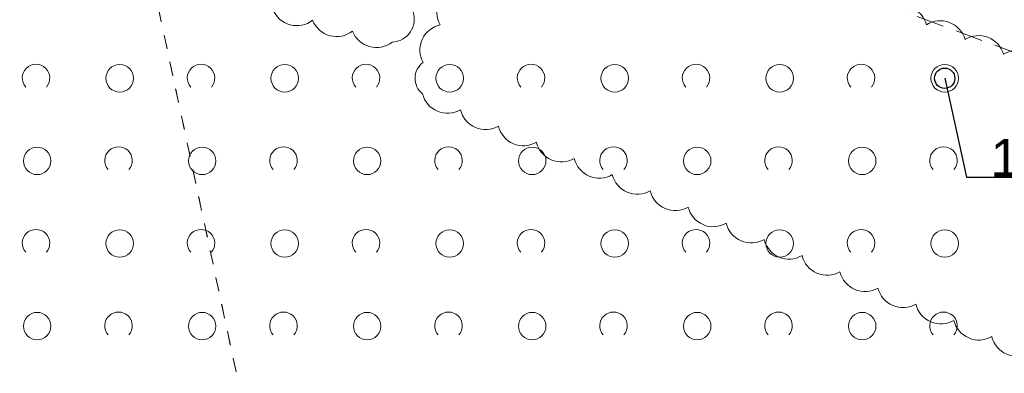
# Model space of a CAD drawing. Header units: metres. Extents: x 6540907 to 6541833, y 5893434 to 5894895.
# Tile 202 of 256: x 6541371 to 6541407, y 5894237 to 5894250. Entities that reach past the tile are written whole.
import ezdxf
from ezdxf import colors
from ezdxf.entities.mleader import LeaderData, LeaderLine
from ezdxf.math import Vec2, Vec3

# ---------------------------------------------------------------- set-up
doc = ezdxf.new("R2010")
doc.units = ezdxf.units.M
doc.header["$MEASUREMENT"] = 0
doc.linetypes.add('1.0_0.5', pattern=[1.5, 1, -0.5])
doc.linetypes.add('egug-500', pattern=[1, 0.5, -0.5])
doc.layers.get('0').update_dxf_attribs({"color": 2, "linetype": 'CONTINUOUS', "lineweight": 5})
for name, color, linetype, lineweight in [('218-kontur użytku gruntowego', 251, 'CONTINUOUS', 9), ('z_i_drzewa_opis', 7, 'CONTINUOUS', 25), ('zadrzewienie  zakrzewienie', 252, 'CONTINUOUS', 15)]:
    doc.layers.add(name, color=color, linetype=linetype, lineweight=lineweight)
doc.layers.add('z_i_masywy_grupy', color=7, linetype='CONTINUOUS', lineweight=13, true_color=0x7f926c)
doc.styles.add('Opisowy', font='arial.ttf')

# ---------------------------------------------------------------- blocks, each defined once
blk = doc.blocks.new('OTZK1')
at = {"color": 0, "linetype": 'Continuous'}
blk.add_circle((0, 0), 0.5, dxfattribs=at)
blk = doc.blocks.new('OTZK2')
at = {"color": 0, "linetype": 'Continuous'}
blk.add_arc((0, 0), 0.5, 318.85, 221.162, dxfattribs=at)
blk = doc.blocks.new('_None')
blk = doc.blocks.new('punkt')
h = blk.add_hatch()
h.set_pattern_fill('ANSI32', color=256, scale=0.2)
h.set_pattern_definition([(45, (-4781848.87, -5644337.08), (-1.34703841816, 1.34703841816), []), (45, (-4781847.972, -5644337.08), (-1.34703841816, 1.34703841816), [])])
edge = h.paths.add_edge_path()
edge.add_arc((0, 0), 0.243, 0, 360)
blk.add_circle((0, 0), 0.243)

msp = doc.modelspace()

# ---------------------------------------------------------------- linework, layer by layer
at = {"layer": '218-kontur użytku gruntowego', "linetype": 'egug-500', "lineweight": 18, "flags": 128}
for points in [[(6541372.49, 5894266.088), (6541406.05, 5894109.148)], [(6541406.05, 5894109.148), (6541372.49, 5894266.088)]]:
    msp.add_lwpolyline(points, dxfattribs=at)
at = {"layer": 'z_i_masywy_grupy', "linetype": 'Continuous'}
for points in [[(6541386.696, 5894251.208, 0.5), (6541386.076, 5894249.842, 0.5), (6541385.457, 5894248.476, 0.5), (6541385.438, 5894247.344, 0.5), (6541386.818, 5894246.756, 0.5), (6541388.198, 5894246.168, 0.5), (6541389.578, 5894245.58, 0.5), (6541390.958, 5894244.992, 0.5), (6541392.338, 5894244.404, 0.5), (6541393.718, 5894243.816, 0.5), (6541395.098, 5894243.228, 0.5), (6541396.478, 5894242.64, 0.5), (6541397.858, 5894242.052, 0.5), (6541399.238, 5894241.464, 0.5), (6541400.618, 5894240.876, 0.5), (6541401.998, 5894240.288, 0.5), (6541403.378, 5894239.7, 0.5), (6541404.758, 5894239.112, 0.5), (6541406.137, 5894238.524, 0.5), (6541407.517, 5894237.936, 0.5)], [(6541379.997, 5894250.408, 0.5), (6541381.443, 5894250.011, 0.5), (6541382.89, 5894249.614, 0.5), (6541384.336, 5894249.216, 0.5), (6541385.095, 5894250.318, 0.5)], [(6541407.964, 5894248.235, 0.5), (6541406.564, 5894248.774, 0.5), (6541405.164, 5894249.312, 0.5), (6541403.764, 5894249.851, 0.5), (6541402.364, 5894250.389, 0.5)]]:
    msp.add_lwpolyline(points, format="xyb", dxfattribs=at)
at = {"layer": 'zadrzewienie  zakrzewienie', "linetype": '1.0_0.5', "lineweight": 18, "flags": 128}
msp.add_lwpolyline([(6541318.34, 5894220.138), (6541365.21, 5894218.338), (6541400.25, 5894206.118), (6541416.54, 5894198.838), (6541431.06, 5894175.018), (6541451.77, 5894156.318), (6541474.69, 5894125.818), (6541515.21, 5894162.958), (6541506.98, 5894164.118), (6541490.01, 5894171.058), (6541473.59, 5894181.618), (6541460.36, 5894193.948), (6541433.18, 5894231.658), (6541416.44, 5894245.338), (6541382.33, 5894257.938), (6541358.84, 5894258.028), (6541325.63, 5894248.128), (6541325.63, 5894248.128)], close=True, dxfattribs=at)

# ---------------------------------------------------------------- block references
at = {"layer": 'z_i_drzewa_opis', "ltscale": 0.01, "xscale": 1.520278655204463, "yscale": 1.520278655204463, "zscale": 1.520278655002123}
msp.add_blockref('punkt', (6541404.426, 5894247.904), dxfattribs=at)
at = {"layer": 'zadrzewienie  zakrzewienie', "linetype": 'Continuous', "lineweight": 18}
for name, p in [('OTZK2', (6541371.384, 5894247.915)), ('OTZK1', (6541374.426, 5894247.904)), ('OTZK2', (6541377.384, 5894247.915)), ('OTZK1', (6541380.426, 5894247.904)), ('OTZK2', (6541383.384, 5894247.915)), ('OTZK1', (6541386.426, 5894247.904)), ('OTZK2', (6541389.384, 5894247.915)), ('OTZK1', (6541392.426, 5894247.904)), ('OTZK2', (6541395.384, 5894247.915)), ('OTZK1', (6541398.426, 5894247.904)), ('OTZK2', (6541401.384, 5894247.915)), ('OTZK1', (6541404.426, 5894247.904)), ('OTZK1', (6541371.426, 5894244.904)), ('OTZK2', (6541374.384, 5894244.915)), ('OTZK1', (6541377.426, 5894244.904)), ('OTZK2', (6541380.384, 5894244.915)), ('OTZK1', (6541383.426, 5894244.904)), ('OTZK2', (6541386.384, 5894244.915)), ('OTZK1', (6541389.426, 5894244.904)), ('OTZK2', (6541392.384, 5894244.915)), ('OTZK1', (6541395.426, 5894244.904)), ('OTZK2', (6541398.384, 5894244.915)), ('OTZK1', (6541401.426, 5894244.904)), ('OTZK2', (6541404.384, 5894244.915)), ('OTZK2', (6541371.384, 5894241.915)), ('OTZK1', (6541374.426, 5894241.904)), ('OTZK2', (6541377.384, 5894241.915)), ('OTZK1', (6541380.426, 5894241.904)), ('OTZK2', (6541383.384, 5894241.915)), ('OTZK1', (6541386.426, 5894241.904)), ('OTZK2', (6541389.384, 5894241.915)), ('OTZK1', (6541392.426, 5894241.904)), ('OTZK2', (6541395.384, 5894241.915)), ('OTZK1', (6541398.426, 5894241.904)), ('OTZK2', (6541401.384, 5894241.915)), ('OTZK1', (6541404.426, 5894241.904)), ('OTZK1', (6541371.426, 5894238.904)), ('OTZK2', (6541374.384, 5894238.915)), ('OTZK1', (6541377.426, 5894238.904)), ('OTZK2', (6541380.384, 5894238.915)), ('OTZK1', (6541383.426, 5894238.904)), ('OTZK2', (6541386.384, 5894238.915)), ('OTZK1', (6541389.426, 5894238.904)), ('OTZK2', (6541392.384, 5894238.915)), ('OTZK1', (6541395.426, 5894238.904)), ('OTZK2', (6541398.384, 5894238.915)), ('OTZK1', (6541401.426, 5894238.904)), ('OTZK2', (6541404.384, 5894238.915))]:
    msp.add_blockref(name, p, dxfattribs=at)

# ---------------------------------------------------------------- leaders
at = {"layer": 'z_i_drzewa_opis'}
ml = msp.add_multileader_mtext('Standard', dxfattribs=at)
ml.set_content('192', color=256, style='Opisowy')
ml.set_leader_properties()
ml.set_arrow_properties(name='NONE')
ml.build(insert=Vec2(0, 0))
ml.multileader.update_dxf_attribs({"has_dogleg": 0, "text_left_attachment_type": 6, "text_right_attachment_type": 5, "text_top_attachment_type": 0, "text_bottom_attachment_type": 0, "dogleg_length": 1.914, "arrow_head_size": 7.005})
ctx = ml.context
ctx.base_point, ctx.char_height, ctx.arrow_head_size, ctx.landing_gap_size, ctx.plane_origin = Vec3(6541405.215, 5894244.311), 1.3683, 7.005, 0.876, Vec3(6541397.844, 5894239.927)
ctx.left_attachment, ctx.right_attachment, ctx.attachment_type = 6, 5, 2
notes = []
notes.append((ctx, [(1, (1, 1, 0), (6541402.174, 5894244.311), (1, 0), 3.041, [(0, [(6541404.426, 5894247.904), (6541405.215, 5894244.311), (6541405.215, 5894244.311), (6541405.215, 5894244.311), (6541405.215, 5894244.311), (6541405.215, 5894244.311), (6541405.215, 5894244.311), (6541405.215, 5894244.311), (6541405.215, 5894244.311), (6541405.215, 5894244.311), (6541405.215, 5894244.311), (6541405.215, 5894244.311), (6541405.215, 5894244.311), (6541405.215, 5894244.311), (6541405.215, 5894244.311), (6541405.215, 5894244.311), (6541405.215, 5894244.311), (6541405.215, 5894244.311), (6541405.215, 5894244.311), (6541405.215, 5894244.311), (6541405.215, 5894244.311), (6541405.215, 5894244.311), (6541405.215, 5894244.311), (6541405.215, 5894244.311), (6541405.215, 5894244.311), (6541405.215, 5894244.311), (6541405.215, 5894244.311), (6541405.215, 5894244.311), (6541405.215, 5894244.311), (6541405.215, 5894244.311), (6541405.215, 5894244.311), (6541405.215, 5894244.311), (6541405.215, 5894244.311), (6541405.215, 5894244.311), (6541405.215, 5894244.311), (6541405.215, 5894244.311), (6541405.215, 5894244.311), (6541405.215, 5894244.311), (6541405.215, 5894244.311), (6541405.215, 5894244.311), (6541405.215, 5894244.311), (6541405.215, 5894244.311), (6541405.215, 5894244.311), (6541405.215, 5894244.311), (6541405.215, 5894244.311), (6541405.215, 5894244.311), (6541405.215, 5894244.311), (6541405.215, 5894244.311), (6541405.215, 5894244.311), (6541405.215, 5894244.311), (6541405.215, 5894244.311), (6541405.215, 5894244.311), (6541405.215, 5894244.311), (6541405.215, 5894244.311), (6541405.215, 5894244.311), (6541405.215, 5894244.311), (6541405.215, 5894244.311), (6541405.215, 5894244.311), (6541405.215, 5894244.311), (6541405.215, 5894244.311), (6541405.215, 5894244.311), (6541405.215, 5894244.311), (6541405.215, 5894244.311), (6541405.215, 5894244.311), (6541405.215, 5894244.311), (6541405.215, 5894244.311), (6541405.215, 5894244.311), (6541405.215, 5894244.311), (6541405.215, 5894244.311), (6541405.215, 5894244.311), (6541405.215, 5894244.311), (6541405.215, 5894244.311), (6541405.215, 5894244.311), (6541405.215, 5894244.311), (6541405.215, 5894244.311), (6541405.215, 5894244.311), (6541405.215, 5894244.311), (6541405.215, 5894244.311), (6541405.215, 5894244.311), (6541405.215, 5894244.311), (6541405.215, 5894244.311), (6541405.215, 5894244.311), (6541405.215, 5894244.311), (6541405.215, 5894244.311), (6541405.215, 5894244.311), (6541405.215, 5894244.311), (6541405.215, 5894244.311), (6541405.215, 5894244.311), (6541405.215, 5894244.311), (6541405.215, 5894244.311), (6541405.215, 5894244.311), (6541405.215, 5894244.311), (6541405.215, 5894244.311), (6541405.215, 5894244.311), (6541405.215, 5894244.311), (6541405.215, 5894244.311), (6541405.215, 5894244.311), (6541405.215, 5894244.311), (6541405.215, 5894244.311), (6541405.215, 5894244.311), (6541405.215, 5894244.311), (6541405.215, 5894244.311), (6541405.215, 5894244.311), (6541405.215, 5894244.311), (6541405.215, 5894244.311), (6541405.215, 5894244.311), (6541405.215, 5894244.311), (6541405.215, 5894244.311), (6541405.215, 5894244.311), (6541405.215, 5894244.311), (6541405.215, 5894244.311), (6541405.215, 5894244.311), (6541405.215, 5894244.311), (6541405.215, 5894244.311), (6541405.215, 5894244.311), (6541405.215, 5894244.311), (6541405.215, 5894244.311), (6541405.215, 5894244.311), (6541405.215, 5894244.311), (6541405.215, 5894244.311), (6541405.215, 5894244.311), (6541405.215, 5894244.311), (6541405.215, 5894244.311), (6541405.215, 5894244.311), (6541405.215, 5894244.311), (6541405.215, 5894244.311), (6541405.215, 5894244.311), (6541405.215, 5894244.311), (6541405.215, 5894244.311), (6541405.215, 5894244.311), (6541405.215, 5894244.311), (6541405.215, 5894244.311)], 256, [])])]))
ctx.mtext.insert, ctx.mtext.flow_direction = Vec3(6541406.09, 5894245.703), 5
for ctx, leaders in notes:
    for number, flags, end, landing, length, lines in leaders:
        leader = LeaderData()
        leader.index, (leader.has_last_leader_line, leader.has_dogleg_vector, leader.attachment_direction) = number, flags
        leader.last_leader_point, leader.dogleg_vector, leader.dogleg_length = Vec3(end), Vec3(landing), length
        for number, points, colour, breaks in lines:
            line = LeaderLine()
            line.index, line.vertices, line.color, line.breaks = number, Vec3.list(points), colors.encode_raw_color(colour), breaks
            leader.lines.append(line)
        ctx.leaders.append(leader)

doc.saveas('drawing.dxf')
